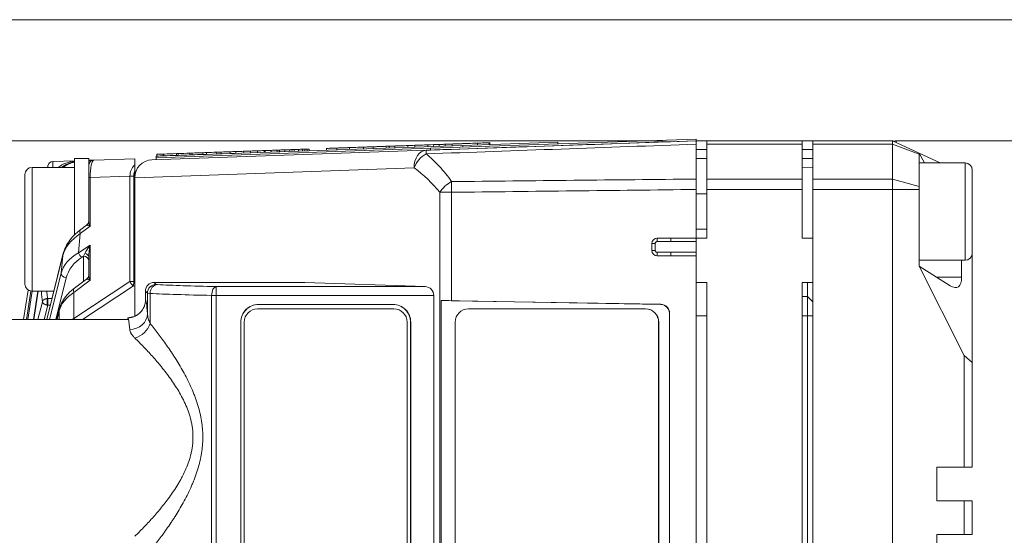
# Model space of a CAD drawing. Header units: millimetres. Extents: x 4 to 836, y 3 to 589.
# Tile 68 of 93: x 471 to 526, y 467 to 496. Entities that reach past the tile are written whole.
import ezdxf

# ---------------------------------------------------------------- set-up
doc = ezdxf.new("R2010")
doc.units = ezdxf.units.MM
doc.layers.add('1', color=7, linetype='Continuous', true_color=0xffffff)
doc.layers.add('2', color=7, linetype='Continuous', true_color=0xffffff)
doc.styles.add('ideas_simplex', font='simplex.shx')
doc.dimstyles.get("Standard").update_dxf_attribs({"dimtxt": 0.18, "dimasz": 0.18, "dimexe": 0.18, "dimexo": 0.0625, "dimgap": 0.09, "dimtad": 0, "dimtih": 1, "dimtoh": 1, "dimdec": 4, "dimzin": 0, "dimdsep": 46, "dimtxsty": 'Standard', "dimcen": 0.09, "dimadec": 0, "dimazin": 0, "dimtfac": 1, "dimtdec": 4, "dimtofl": 0, "dimtmove": 0, "dimatfit": 3, "dimfxl": 1, "dimtolj": 1, "dimtzin": 0, "dimarcsym": 0})

# ---------------------------------------------------------------- blocks, each defined once
blk = doc.blocks.new('_U2')
at = {"layer": '1', "color": 152, "lineweight": 13}
for p, q in [((507.108102, 489.161092), (439.083077, 489.161092)), ((507.108102, 435.161092), (439.083077, 435.161092))]:
    blk.add_line(p, q, dxfattribs=at)
at = {"layer": '1', "color": 27, "lineweight": 13}
blk.add_line((441.083077, 489.161092), (441.083077, 435.161092), dxfattribs=at)
at = {"layer": '1', "color": 87, "lineweight": 25}
for p, q in [((439.583077, 470.748592), (433.958077, 470.748592)), ((433.958077, 470.748592), (433.958077, 469.248592)), ((439.583077, 469.248592), (439.583077, 470.748592)), ((433.958077, 455.073592), (433.958077, 453.573592)), ((439.583077, 453.573592), (439.583077, 455.073592)), ((433.958077, 453.573592), (439.583077, 453.573592))]:
    blk.add_line(p, q, dxfattribs=at)
at = {"layer": '1', "color": 27, "lineweight": 18}
for points in [[(441.083077, 489.161092), (441.612058, 486.161094), (440.554096, 486.16109)], [(441.083077, 435.161092), (440.554096, 438.16109), (441.612058, 438.161094)]]:
    blk.add_solid(points, dxfattribs=at)
at = {"layer": '1', "color": 87, "linetype": 'Continuous', "lineweight": 25, "char_height": 3, "attachment_point": 7, "rotation": 90, "line_spacing_factor": 1.204819, "style": 'ideas_simplex'}
for s, insert in [('\\W1.1692;2.126', (439.429577, 455.021092)), ('\\W1.0362;54', (432.117077, 459.476092))]:
    blk.add_mtext(s, dxfattribs=dict(at, insert=insert))

msp = doc.modelspace()

# ---------------------------------------------------------------- linework, layer by layer
at = {"layer": '1', "color": 251, "linetype": 'Continuous', "lineweight": 18}
msp.add_line((584.958, 496.008), (450.562, 496.008), dxfattribs=at)
at = {"layer": '1', "color": 7, "linetype": 'Continuous', "lineweight": 18}
for p, q in [((481.161, 488.389), (495.835, 488.901)), ((495.835, 488.901), (501.206, 489.089)), ((495.835, 488.901), (495.839, 488.801)), ((501.206, 489.089), (501.209, 488.989)), ((478.52, 488.297), (478.554, 488.298)), ((478.52, 488.297), (478.523, 488.197)), ((478.922, 488.311), (478.956, 488.312)), ((479.668, 488.337), (479.756, 488.34)), ((480.414, 488.363), (480.556, 488.368))]:
    msp.add_line(p, q, dxfattribs=at)
at = {"layer": '1', "color": 5, "linetype": 'Continuous', "lineweight": 18}
for p, q in [((488.714, 488.765), (488.718, 488.653)), ((489.441, 488.79), (489.445, 488.678)), ((490.225, 488.818), (490.229, 488.705)), ((490.765, 488.837), (490.769, 488.724)), ((491.495, 488.85), (491.498, 488.75)), ((491.681, 488.756), (491.678, 488.869)), ((491.992, 488.88), (491.996, 488.767)), ((492.727, 488.893), (492.731, 488.793)), ((493.079, 488.905), (493.078, 488.918)), ((493.126, 488.919), (493.13, 488.807)), ((493.856, 488.945), (493.86, 488.832)), ((494.189, 488.944), (494.193, 488.844)), ((494.844, 488.867), (494.84, 488.979)), ((495.228, 488.993), (495.232, 488.88)), ((496.667, 489.03), (496.67, 488.93)), ((497.367, 488.955), (497.363, 489.067)), ((488.133, 488.745), (488.137, 488.632))]:
    msp.add_line(p, q, dxfattribs=at)
at = {"layer": '1', "color": 18, "linetype": 'Continuous', "lineweight": 18}
for p, q in [((494.014, 488.738), (509.005, 489.261)), ((494.017, 488.638), (509.008, 489.161)), ((509.008, 489.161), (509.005, 489.261)), ((478.523, 488.197), (494.014, 488.738)), ((493.759, 488.629), (494.017, 488.638)), ((494.017, 488.638), (494.014, 488.738)), ((478.527, 488.097), (478.523, 488.197)), ((491.944, 479.661), (484.244, 479.661)), ((483.494, 478.911), (483.494, 445.411)), ((492.694, 445.411), (492.694, 478.911))]:
    msp.add_line(p, q, dxfattribs=at)
at = {"layer": '1', "color": 5, "linetype": 'Continuous', "lineweight": 13}
for p, q in [((494.5, 488.955), (494.504, 488.855)), ((497.314, 489.053), (497.318, 488.953))]:
    msp.add_line(p, q, dxfattribs=at)
at = {"layer": '1', "color": 9, "linetype": 'Continuous', "lineweight": 18}
for p, q in [((509.608, 489.161), (509.008, 489.161)), ((509.608, 488.969), (509.608, 489.161)), ((509.608, 489.161), (515.008, 489.161)), ((509.608, 487), (509.608, 488.969)), ((515.608, 489.161), (515.008, 489.161)), ((515.008, 489.161), (515.008, 488.969)), ((515.008, 487), (515.008, 488.969)), ((515.608, 488.969), (515.608, 489.161)), ((515.608, 489.161), (520.108, 489.161)), ((515.608, 487), (515.608, 488.969)), ((521.608, 488.462), (520.108, 489.161)), ((520.108, 488.969), (520.108, 489.161)), ((520.108, 487), (520.108, 488.969)), ((521.608, 488.462), (521.608, 488.404)), ((521.608, 488.462), (522.789, 487.911)), ((521.608, 488.462), (521.91, 487.911)), ((521.608, 488.404), (521.608, 486.587)), ((473.908, 487.661), (471.508, 487.661)), ((474.708, 488.161), (473.908, 488.161)), ((473.908, 484.161), (473.908, 488.161)), ((474.708, 487.771), (474.708, 488.161)), ((509.608, 488.161), (509.008, 488.161)), ((515.608, 488.161), (515.008, 488.161)), ((471.108, 487.261), (471.108, 482.974)), ((509.608, 486.41), (509.608, 487)), ((515.008, 487), (515.008, 486.41)), ((515.608, 486.41), (515.608, 487)), ((520.108, 486.41), (520.108, 487)), ((521.608, 486.587), (521.608, 486.41)), ((509.608, 483.661), (509.608, 486.41)), ((515.008, 483.661), (515.008, 486.41)), ((515.608, 486.41), (515.608, 437.912)), ((520.108, 437.912), (520.108, 486.41)), ((521.608, 486.41), (521.608, 482.067)), ((473.908, 483.825), (473.908, 484.161)), ((509.608, 483.661), (509.008, 483.661)), ((509.008, 483.661), (509.008, 481.161)), ((515.608, 483.661), (515.008, 483.661)), ((471.108, 482.974), (471.108, 481.061)), ((524.608, 482.811), (524.608, 476.628)), ((524.002, 482.411), (524.002, 481.449)), ((523.353, 480.972), (521.608, 482.067)), ((524.146, 477.034), (521.608, 482.067)), ((509.608, 481.161), (509.008, 481.161)), ((509.608, 443.161), (509.608, 481.161)), ((515.008, 443.161), (515.008, 481.161)), ((515.608, 481.161), (515.008, 481.161)), ((515.308, 480.361), (515.308, 481.161)), ((471.508, 480.661), (472.737, 480.661)), ((515.308, 480.361), (515.008, 480.361)), ((515.608, 480.061), (515.308, 480.361)), ((515.308, 479.261), (515.308, 480.361)), ((515.308, 445.061), (515.308, 479.261)), ((524.146, 477.034), (524.608, 476.628)), ((524.146, 470.711), (524.146, 477.034)), ((524.608, 476.628), (524.608, 470.711)), ((522.608, 468.811), (522.608, 470.711)), ((524.146, 470.711), (522.608, 470.711)), ((524.608, 470.711), (524.146, 470.711)), ((522.608, 468.811), (524.146, 468.811)), ((524.146, 468.811), (524.608, 468.811)), ((524.146, 466.911), (524.146, 468.811)), ((524.608, 468.811), (524.608, 466.911)), ((522.608, 465.011), (522.608, 466.911)), ((524.146, 466.911), (522.608, 466.911)), ((524.608, 466.911), (524.146, 466.911))]:
    msp.add_line(p, q, dxfattribs=at)
at = {"layer": '1', "color": 252, "linetype": 'Continuous', "lineweight": 18}
for p, q in [((509.008, 487), (509.008, 488.969)), ((478.273, 488.088), (493.759, 488.629)), ((515.608, 487.633), (515.008, 487.654)), ((477.308, 487.078), (477.308, 487.088)), ((477.308, 487.078), (477.308, 479.258)), ((509.008, 486.41), (509.008, 483.661)), ((509.608, 486.161), (509.008, 486.161)), ((509.008, 484.161), (509.608, 484.161)), ((506.508, 482.961), (506.508, 483.361)), ((506.808, 483.661), (507.576, 483.661)), ((507.576, 483.661), (509.008, 483.661)), ((507.576, 482.661), (506.808, 482.661)), ((509.008, 482.661), (507.576, 482.661)), ((509.008, 443.161), (509.008, 481.161)), ((494.614, 444.193), (494.614, 480.129)), ((494.614, 480.129), (507.011, 479.913)), ((507.018, 479.92), (495.206, 480.126)), ((496.152, 479.661), (506.146, 479.661)), ((506.146, 479.661), (506.153, 479.661)), ((507.502, 479.414), (507.502, 444.908)), ((507.509, 444.902), (507.509, 479.421)), ((495.402, 445.411), (495.402, 478.911)), ((506.895, 478.911), (506.895, 445.411)), ((506.902, 478.911), (506.902, 445.411))]:
    msp.add_line(p, q, dxfattribs=at)
at = {"layer": '1', "color": 9, "linetype": 'Continuous', "lineweight": 13}
for p, q in [((515.008, 488.969), (509.608, 488.969)), ((520.108, 488.969), (515.608, 488.969)), ((521.608, 488.404), (520.108, 488.969)), ((509.008, 488.661), (509.608, 488.661)), ((515.008, 488.661), (515.608, 488.661)), ((471.508, 482.82), (471.508, 487.661)), ((509.608, 487), (515.008, 487)), ((515.608, 487), (520.108, 487)), ((521.608, 486.587), (520.108, 487)), ((515.008, 486.41), (509.608, 486.41)), ((520.108, 486.41), (515.608, 486.41)), ((521.608, 486.41), (520.108, 486.41)), ((471.508, 480.661), (471.508, 482.82)), ((522.594, 481.449), (524.002, 481.449)), ((515.308, 479.261), (515.008, 479.261)), ((515.608, 479.261), (515.308, 479.261))]:
    msp.add_line(p, q, dxfattribs=at)
at = {"layer": '1', "color": 27, "linetype": 'Continuous', "lineweight": 18}
for p, q in [((577.808, 489.161), (520.308, 489.161)), ((472.391, 487.661), (472.404, 487.738)), ((472.689, 487.991), (473.908, 488.033)), ((474.708, 488.061), (474.998, 488.071)), ((474.708, 487.088), (474.708, 487.771)), ((474.998, 488.071), (477.308, 488.152)), ((477.308, 488.152), (477.308, 487.805)), ((474.708, 484.587), (474.708, 487.088)), ((477.308, 487.403), (477.308, 487.088)), ((474.587, 484.392), (474.268, 484.155)), ((473.253, 482.733), (472.339, 479.061)), ((474.708, 481.536), (474.708, 482.603)), ((474.587, 481.34), (473.908, 480.836)), ((486.906, 481.161), (478.411, 481.161)), ((486.906, 481.161), (493.713, 480.923)), ((471.029, 479.061), (471.293, 480.724)), ((471.433, 480.668), (471.192, 479.061)), ((471.857, 480.661), (471.616, 479.061)), ((477.912, 480.161), (477.912, 480.661)), ((494.194, 443.899), (494.194, 480.423)), ((491.894, 479.913), (484.296, 479.913)), ((491.894, 479.906), (484.296, 479.906)), ((473.046, 479.627), (472.905, 479.061)), ((476.911, 479.061), (468.382, 479.061)), ((476.911, 479.061), (476.911, 479.161)), ((483.293, 478.911), (483.293, 445.411)), ((483.3, 478.911), (483.3, 445.411)), ((492.887, 445.409), (492.887, 478.914)), ((492.894, 445.409), (492.894, 478.914))]:
    msp.add_line(p, q, dxfattribs=at)
at = {"layer": '1', "color": 27, "linetype": 'Continuous', "lineweight": 13}
for p, q in [((520.308, 489.161), (520.308, 489.068)), ((474.796, 487.088), (474.708, 487.088)), ((477.038, 487.167), (474.796, 487.088)), ((474.796, 487.088), (474.796, 484.331)), ((477.038, 481.203), (477.038, 487.167)), ((477.038, 487.167), (477.251, 487.167)), ((477.251, 487.167), (477.251, 481.203)), ((474.796, 484.331), (474.235, 483.914)), ((474.235, 483.914), (474.133, 482.832)), ((474.133, 482.832), (474.796, 483.268)), ((474.796, 483.268), (474.796, 481.279)), ((473.247, 482.686), (472.345, 479.061)), ((473.153, 481.686), (473.247, 482.686)), ((474.419, 482.642), (474.334, 482.586)), ((474.419, 481.215), (474.419, 482.642)), ((472.49, 479.061), (473.153, 481.686)), ((473.439, 481.415), (472.845, 479.061)), ((474.796, 481.279), (473.875, 480.595)), ((473.875, 479.122), (477.038, 481.203)), ((477.038, 481.203), (477.251, 481.203)), ((477.24, 480.957), (477.251, 481.203)), ((477.251, 481.203), (477.308, 481.2)), ((478.411, 481.161), (478.527, 481.045)), ((471.436, 480.668), (471.194, 479.061)), ((471.279, 479.061), (471.522, 480.661)), ((471.835, 480.661), (471.592, 479.061)), ((471.859, 480.661), (471.619, 479.061)), ((473.875, 480.595), (473.875, 479.122)), ((477.24, 480.957), (474.357, 479.061)), ((477.308, 480.954), (477.24, 480.957)), ((478.028, 480.545), (477.912, 480.661)), ((478.028, 479.394), (478.028, 480.545)), ((478.173, 480.537), (478.173, 478.837)), ((481.65, 480.423), (481.903, 480.423)), ((481.65, 443.899), (481.65, 480.423)), ((481.903, 480.923), (493.713, 480.923)), ((481.903, 480.423), (481.903, 480.923)), ((494.194, 480.423), (481.903, 480.423)), ((481.903, 480.423), (481.903, 443.899)), ((471.841, 479.061), (472.094, 480.062)), ((472.4, 479.87), (472.196, 479.061)), ((472.4, 480.248), (472.636, 480.255)), ((472.539, 479.866), (472.4, 479.87)), ((484.296, 479.906), (484.296, 479.913)), ((491.894, 479.906), (491.894, 479.913)), ((473.041, 479.554), (472.919, 479.061)), ((473.041, 479.061), (473.041, 479.554))]:
    msp.add_line(p, q, dxfattribs=at)
at = {"layer": '1', "color": 163, "linetype": 'Continuous', "lineweight": 18}
for p, q in [((478.55, 488.398), (478.554, 488.298)), ((478.918, 488.411), (478.922, 488.311)), ((478.953, 488.412), (478.956, 488.312)), ((479.665, 488.437), (479.668, 488.337)), ((479.752, 488.44), (479.756, 488.34)), ((480.411, 488.463), (480.414, 488.363)), ((480.552, 488.468), (480.556, 488.368)), ((481.157, 488.489), (481.161, 488.389)), ((481.364, 488.496), (481.368, 488.396)), ((481.915, 488.515), (481.919, 488.415)), ((482.189, 488.525), (482.193, 488.425)), ((482.687, 488.542), (482.691, 488.442)), ((483.015, 488.554), (483.018, 488.454)), ((483.459, 488.569), (483.463, 488.469)), ((483.84, 488.582), (483.843, 488.482)), ((484.232, 488.596), (484.235, 488.496)), ((484.623, 488.61), (484.627, 488.51)), ((484.665, 488.611), (484.669, 488.511)), ((485.004, 488.623), (485.007, 488.523)), ((485.342, 488.635), (485.346, 488.535)), ((485.47, 488.639), (485.473, 488.539)), ((485.49, 488.64), (485.494, 488.54)), ((485.776, 488.65), (485.779, 488.55)), ((486.061, 488.66), (486.064, 488.56)), ((486.189, 488.664), (486.193, 488.564)), ((486.316, 488.669), (486.319, 488.569)), ((486.548, 488.677), (486.551, 488.577)), ((486.78, 488.685), (486.783, 488.585)), ((486.908, 488.69), (486.911, 488.59)), ((487.036, 488.694), (487.039, 488.594)), ((487.164, 488.698), (487.167, 488.599))]:
    msp.add_line(p, q, dxfattribs=at)
at = {"layer": '1', "color": 252, "linetype": 'Continuous', "lineweight": 13}
for p, q in [((493.087, 487.629), (477.308, 487.078)), ((495.206, 486.25), (494.534, 486.25)), ((494.534, 438.072), (494.534, 486.25)), ((495.206, 486.25), (495.206, 480.126)), ((506.705, 483.361), (506.508, 483.361)), ((506.705, 483.361), (506.705, 482.961)), ((506.807, 483.463), (506.808, 483.661)), ((507.576, 483.461), (507.576, 483.661)), ((509.008, 483.461), (507.576, 483.461)), ((506.705, 482.961), (506.508, 482.961)), ((506.807, 482.859), (506.808, 482.661)), ((507.576, 482.861), (509.008, 482.861)), ((507.576, 482.861), (507.576, 482.661)), ((507.011, 479.913), (507.018, 479.92)), ((507.509, 479.421), (507.502, 479.414)), ((506.902, 478.911), (506.895, 478.911))]:
    msp.add_line(p, q, dxfattribs=at)
at = {"layer": '1', "color": 251, "linetype": 'Continuous', "lineweight": 13}
msp.add_line((509.608, 479.26), (509.008, 479.26), dxfattribs=at)
at = {"layer": '1', "color": 27, "linetype": 'Continuous', "lineweight": 18}
for centre, radius, start, end in [((520.308, 488.961), 0.2, 90, 125.872), ((472.7, 487.691), 0.3, 92, 171), ((475.008, 487.771), 0.3, 92, 180), ((474.408, 484.633), 0.3, 302.6554, 0), ((474.408, 481.581), 0.3, 302.6554, 0), ((484.296, 478.912), 1.001, 90, 180.0209), ((484.296, 478.912), 0.994, 90, 180.0281), ((491.894, 478.914), 0.999, 359.9721, 90), ((491.894, 478.914), 0.992, 359.9719, 90)]:
    msp.add_arc(centre, radius, start, end, dxfattribs=at)
at = {"layer": '1', "color": 9, "linetype": 'Continuous', "lineweight": 18}
for centre, start, end in [((471.508, 487.261), 90, 180), ((471.508, 481.061), 180, 270)]:
    msp.add_arc(centre, 0.4, start, end, dxfattribs=at)
at = {"layer": '1', "color": 252, "linetype": 'Continuous', "lineweight": 18}
for centre, radius, start, end in [((478.308, 487.088), 1, 92, 180), ((506.808, 483.361), 0.3, 90, 180), ((506.808, 482.961), 0.3, 180, 270)]:
    msp.add_arc(centre, radius, start, end, dxfattribs=at)
at = {"layer": '1', "color": 18, "linetype": 'Continuous', "lineweight": 18}
for centre, start, end in [((484.244, 478.911), 90, 180), ((491.944, 478.911), 0, 90)]:
    msp.add_arc(centre, 0.75, start, end, dxfattribs=at)
at = {"layer": '1', "color": 252, "linetype": 'Continuous', "lineweight": 13}
for centre, major_axis, ratio, start_param, end_param in [((493.794, 487.629), (0.035, -0.999), 0.706891, 3.141593, 4.687709), ((493.794, 487.629), (-0.585, -0.811), 0.629764, 4.040123, 5.139183), ((493.794, 487.629), (0.035, -0.999), 0.011831, 3.141593, 3.794893), ((488.772, 481.661), (7.367, 0), 0.99939, 0.672925, 0.945109), ((495.241, 486.25), (-0.782, -0.624), 0.529088, 4.35424, 5.298143), ((495.241, 486.25), (0.012, -1), 0.034897, 4.060942, 4.711977)]:
    msp.add_ellipse(centre, major_axis=major_axis, ratio=ratio, start_param=start_param, end_param=end_param, dxfattribs=at)
at = {"layer": '1', "color": 27, "linetype": 'Continuous', "lineweight": 13}
for centre, major_axis, ratio, start_param, end_param in [((472.7, 487.691), (-0.296, 0.047), 0.49948, 0, 0.499489), ((472.7, 487.691), (-0.01, 0.3), 0.060338, 0, 1.667847), ((475.008, 487.771), (0.582, 0.02), 0.515554, 1.570796, 2.094727), ((475.008, 487.071), (0.009, -1), 0.211935, 3.147017, 4.693133), ((478.24, 487.184), (1.202, 0.042), 0.831726, 2.429492, 3.116912), ((478.24, 487.184), (0.99, 0.035), 0.706891, 2.774239, 3.116912), ((474.408, 483.885), (0.215, 0.517), 0.179539, 6.224986, 6.575113), ((474.408, 484.587), (-0.3, 0), 0.919568, 2.392797, 3.141593), ((475.008, 484.331), (0.388, -0.083), 0.13042, 3.377338, 4.162736), ((475.008, 484.331), (0.265, -0.346), 0.403982, 3.626829, 4.412227), ((476.229, 482.564), (3.018, 0.421), 0.653782, 2.198014, 2.870907), ((474.447, 483.914), (0.179, -0.241), 0.626002, 3.141598, 4.277116), ((475.008, 483.268), (0.541, 0.66), 0.194741, 1.728932, 2.514331), ((475.008, 483.268), (0.223, 0.939), 0.214071, 1.621477, 2.406875), ((476.111, 481.32), (3.007, -0.015), 0.665515, 2.292379, 2.965272), ((474.345, 482.832), (0.165, -0.251), 0.641183, 4.313379, 5.439671), ((474.408, 482.874), (0.206, 0.477), 0.213451, 4.29955, 4.640444), ((474.408, 482.396), (-0.3, 0), 0.819152, 3.141593, 4.677482), ((474.408, 482.603), (-0.3, 0), 0.669801, 3.141593, 4.419012), ((476.101, 481.074), (2.708, 0.085), 0.747925, 2.25766, 2.930553), ((473.45, 481.661), (0.291, -0.073), 0.813646, 3.342716, 4.879859), ((474.408, 481.536), (-0.3, 0), 0.919568, 2.392797, 3.141593), ((475.008, 481.279), (0.265, -0.346), 0.403982, 3.626829, 4.412227), ((474.408, 480.833), (0.215, 0.517), 0.179539, 6.224986, 6.57513), ((475.008, 481.279), (0.388, -0.083), 0.13042, 3.377338, 4.162736), ((477.251, 481.203), (0.165, -0.251), 0.641183, 4.313379, 5.439671), ((478.527, 480.545), (0.354, 0.354), 0.998783, 0.786007, 2.355586), ((478.6, 480.537), (-0.029, -0.499), 0.85348, 3.208612, 4.761242), ((479.027, 481.046), (0.5, 0), 0.034921, 3.176499, 3.689033), ((486.712, 481.209), (9.5, 0), 0.034921, 3.689033, 4.181678), ((472.681, 484.172), (0.389, 4.61), 0.116516, 2.446381, 2.681235), ((475.996, 479.339), (2.998, 0.19), 0.628654, 2.316271, 2.927136), ((474.087, 480.595), (0.179, -0.241), 0.626002, 3.141615, 4.277116), ((479.027, 480.546), (1, 0), 0.01746, 3.176499, 3.689033), ((486.712, 480.709), (10, 0), 0.033175, 3.689033, 4.181678), ((481.903, 480.423), (-0.01, -0.5), 0.506068, 3.182067, 4.72276), ((477.91, 472.411), (0, -7.75), 0.034921, 2.693011, 3.137089), ((477.028, 479.394), (-0.997, -0.072), 0.900618, 1.505546, 3.061206), ((475.996, 477.704), (2.998, -0.19), 0.628654, 2.396118, 2.443527), ((474.087, 479.122), (0.165, -0.251), 0.641183, 4.313379, 4.539851), ((476.911, 472.411), (0, -6.75), 0.040094, 2.693011, 3.141593), ((477.319, 478.837), (-0.742, -0.671), 0.740007, 0.981103, 2.256665)]:
    msp.add_ellipse(centre, major_axis=major_axis, ratio=ratio, start_param=start_param, end_param=end_param, dxfattribs=at)
at = {"layer": '1', "color": 27, "linetype": 'Continuous', "lineweight": 18}
for centre, major_axis, ratio, start_param, end_param in [((474.16, 486.041), (0, -2), 1, 3.267759, 3.767923), ((474.254, 486.044), (1.463, 1.452), 0.943902, 0.991435, 1.392315), ((474.366, 486.048), (1.567, 1.354), 0.94297, 1.115726, 1.464481), ((473.544, 482.661), (0.291, -0.073), 0.80794, 3.141586, 3.339982), ((478.412, 480.661), (0.354, -0.354), 0.998783, 2.356803, 3.926382), ((493.695, 480.423), (0, -0.5), 0.998473, 1.570796, 3.106686), ((473.337, 479.554), (0.291, -0.073), 0.807933, 3.14158, 3.440715)]:
    msp.add_ellipse(centre, major_axis=major_axis, ratio=ratio, start_param=start_param, end_param=end_param, dxfattribs=at)
at = {"layer": '1', "color": 9, "linetype": 'Continuous', "lineweight": 18}
msp.add_ellipse((522.847, 482.863), major_axis=(0.937, -1.974), ratio=0.341999, start_param=5.79051, end_param=6.907708, dxfattribs=at)
at = {"layer": '1', "color": 252, "linetype": 'Continuous', "lineweight": 18}
for centre, major_axis, ratio, start_param, end_param in [((495.241, 480.09), (1, -0.019), 0.034915, 1.606356, 2.249654), ((507.001, 479.413), (0.428, 0.26), 0.997308, 5.738019, 7.288937), ((507.008, 479.419), (0.428, 0.26), 0.997308, 5.738019, 7.288937), ((496.152, 478.911), (0, -0.75), 0.999391, 3.141593, 4.712389), ((506.146, 478.911), (0, -0.75), 0.999391, 1.570796, 3.141593), ((506.153, 478.911), (0, 0.75), 0.999391, 4.712389, 6.283185)]:
    msp.add_ellipse(centre, major_axis=major_axis, ratio=ratio, start_param=start_param, end_param=end_param, dxfattribs=at)
at = {"layer": '1', "color": 5, "linetype": 'Continuous', "lineweight": 18}
for points, knots in [([(489.441, 488.778), (489.129, 488.767), (488.816, 488.756), (488.504, 488.745), (488.438, 488.743), (488.364, 488.74), (488.297, 488.738), (488.259, 488.737), (488.221, 488.735), (488.184, 488.734), (488.15, 488.733), (488.133, 488.732), (488.133, 488.732)], [0, 0, 0, 0, 0.721271, 0.721271, 0.721271, 0.848963, 0.848963, 0.848963, 0.935566, 0.935566, 0.935566, 1, 1, 1, 1]), ([(489.441, 488.778), (489.32, 488.774), (489.199, 488.77), (489.078, 488.765), (489.006, 488.763), (488.936, 488.76), (488.872, 488.758), (488.836, 488.757), (488.8, 488.756), (488.764, 488.754), (488.731, 488.753), (488.715, 488.753), (488.715, 488.753)], [0, 0, 0, 0, 0.485913, 0.485913, 0.485913, 0.724454, 0.724454, 0.724454, 0.882072, 0.882072, 0.882072, 1, 1, 1, 1]), ([(490.244, 488.806), (490.17, 488.803), (490.097, 488.801), (490.023, 488.798), (489.858, 488.793), (489.724, 488.788), (489.487, 488.78), (489.442, 488.778), (489.441, 488.778)], [0, 0, 0, 0, 0.250857, 0.250857, 0.250857, 0.724454, 0.724454, 1, 1, 1, 1]), ([(491.678, 488.856), (491.679, 488.856), (491.631, 488.854), (491.532, 488.851), (491.218, 488.84), (490.905, 488.829), (490.591, 488.818), (490.531, 488.816), (490.455, 488.813), (490.385, 488.811), (490.349, 488.81), (490.313, 488.808), (490.277, 488.807), (490.242, 488.806), (490.225, 488.805), (490.225, 488.805)], [0, 0, 0, 0, 0.144603, 0.144603, 0.144603, 0.782041, 0.782041, 0.782041, 0.883593, 0.883593, 0.883593, 0.947526, 0.947526, 0.947526, 1, 1, 1, 1]), ([(491.495, 488.85), (491.374, 488.845), (491.253, 488.841), (491.133, 488.837), (491.067, 488.835), (490.993, 488.832), (490.926, 488.83), (490.889, 488.829), (490.853, 488.827), (490.816, 488.826), (490.781, 488.825), (490.764, 488.824), (490.766, 488.824)], [0, 0, 0, 0, 0.500224, 0.500224, 0.500224, 0.729402, 0.729402, 0.729402, 0.880565, 0.880565, 0.880565, 1, 1, 1, 1]), ([(491.988, 488.867), (491.89, 488.863), (491.788, 488.86), (491.68, 488.856), (491.618, 488.854), (491.556, 488.852), (491.495, 488.85)], [0, 0, 0, 0, 0.564288, 0.564288, 0.564288, 1, 1, 1, 1]), ([(492.727, 488.893), (492.605, 488.888), (492.482, 488.884), (492.36, 488.88), (492.285, 488.877), (492.217, 488.875), (492.157, 488.873), (492.118, 488.871), (492.079, 488.87), (492.041, 488.869), (492.007, 488.868), (491.991, 488.867), (491.992, 488.867)], [0, 0, 0, 0, 0.458271, 0.458271, 0.458271, 0.700604, 0.700604, 0.700604, 0.877903, 0.877903, 0.877903, 1, 1, 1, 1]), ([(493.856, 488.932), (493.738, 488.928), (493.619, 488.924), (493.5, 488.92), (493.451, 488.918), (493.372, 488.915), (493.297, 488.913), (493.258, 488.911), (493.219, 488.91), (493.18, 488.909), (493.145, 488.907), (493.127, 488.907), (493.127, 488.907)], [0, 0, 0, 0, 0.58073, 0.58073, 0.58073, 0.772946, 0.772946, 0.772946, 0.900161, 0.900161, 0.900161, 1, 1, 1, 1]), ([(494.84, 488.967), (494.842, 488.967), (494.826, 488.966), (494.794, 488.965), (494.769, 488.964), (494.744, 488.963), (494.719, 488.962), (494.658, 488.96), (494.585, 488.958), (494.5, 488.955)], [0, 0, 0, 0, 0.246724, 0.246724, 0.246724, 0.478042, 0.478042, 0.478042, 1, 1, 1, 1]), ([(495.956, 489.005), (495.956, 489.005), (495.937, 489.005), (495.902, 489.004), (495.877, 489.003), (495.852, 489.002), (495.827, 489.001), (495.754, 488.998), (495.679, 488.996), (495.619, 488.994), (495.331, 488.984), (495.08, 488.975), (494.808, 488.965)], [0, 0, 0, 0, 0.086851, 0.086851, 0.086851, 0.157318, 0.157318, 0.157318, 0.323585, 0.323585, 0.323585, 1, 1, 1, 1]), ([(496.667, 489.03), (496.311, 489.018), (495.955, 489.005), (495.599, 488.993), (495.533, 488.991), (495.459, 488.988), (495.392, 488.986), (495.355, 488.984), (495.317, 488.983), (495.279, 488.982), (495.245, 488.981), (495.228, 488.98), (495.229, 488.98)], [0, 0, 0, 0, 0.745945, 0.745945, 0.745945, 0.861851, 0.861851, 0.861851, 0.940642, 0.940642, 0.940642, 1, 1, 1, 1]), ([(497.314, 489.053), (497.289, 489.052), (497.263, 489.051), (497.237, 489.05), (497.172, 489.048), (497.097, 489.045), (497.031, 489.043), (496.909, 489.039), (496.788, 489.035), (496.667, 489.03)], [0, 0, 0, 0, 0.127562, 0.127562, 0.127562, 0.401794, 0.401794, 0.401794, 1, 1, 1, 1])]:
    msp.add_open_spline(points, degree=3, knots=knots, dxfattribs=at)
for points in [[(493.127, 488.907), (492.993, 488.902), (492.86, 488.897), (492.727, 488.893)], [(494.5, 488.955), (494.075, 488.94), (493.858, 488.932), (493.856, 488.932)], [(494.326, 488.949), (494.326, 488.949), (494.281, 488.947), (494.189, 488.944)], [(497.364, 489.055), (497.363, 489.055), (497.346, 489.054), (497.314, 489.053)]]:
    msp.add_open_spline(points, degree=3, dxfattribs=at)
at = {"layer": '1', "color": 252, "linetype": 'Continuous', "lineweight": 18}
msp.add_open_spline([(493.759, 488.629), (498.842, 488.806), (503.925, 488.984), (509.008, 489.161)], degree=3, dxfattribs=at)
at = {"layer": '1', "color": 252, "linetype": 'Continuous', "lineweight": 13}
for points in [[(509.008, 488.969), (503.925, 488.787), (498.842, 488.605), (493.759, 488.423)], [(495.206, 486.856), (499.807, 486.905), (504.407, 486.953), (509.008, 487)], [(509.008, 486.41), (504.407, 486.358), (499.807, 486.305), (495.206, 486.25)], [(507.576, 483.461), (507.32, 483.461), (507.064, 483.462), (506.807, 483.463)], [(506.807, 482.859), (507.064, 482.86), (507.32, 482.861), (507.576, 482.861)]]:
    msp.add_open_spline(points, degree=3, dxfattribs=at)
at = {"layer": '1', "color": 252, "linetype": 'Continuous', "lineweight": 18}
for points in [[(509.008, 489.161), (509.008, 489.161), (509.008, 489.153), (509.008, 489.128), (509.008, 489.095), (509.008, 489.055), (509.008, 489), (509.008, 488.969)], [(509.008, 487), (509.008, 486.957), (509.008, 486.868), (509.008, 486.771), (509.008, 486.67), (509.008, 486.568), (509.008, 486.463), (509.008, 486.41)]]:
    msp.add_open_spline(points, degree=3, knots=[0, 0, 0, 0, 0.25, 0.5, 0.5, 0.75, 1, 1, 1, 1], dxfattribs=at)
at = {"layer": '1', "color": 9, "linetype": 'Continuous', "lineweight": 18}
msp.add_open_spline([(520.108, 489.161), (520.108, 489.161), (520.116, 489.157), (520.138, 489.147), (520.142, 489.145), (520.153, 489.14), (520.159, 489.137), (520.178, 489.129), (520.193, 489.122), (520.21, 489.114)], degree=3, knots=[0, 0, 0, 0, 0.5, 0.5, 0.625, 0.625, 0.75, 0.75, 1, 1, 1, 1], dxfattribs=at)
at = {"layer": '1', "color": 163, "linetype": 'Continuous', "lineweight": 18}
for points in [[(478.55, 488.398), (478.673, 488.402), (478.796, 488.406), (478.918, 488.411)], [(478.554, 488.298), (478.676, 488.302), (478.799, 488.306), (478.922, 488.311)], [(478.918, 488.411), (478.93, 488.411), (478.941, 488.411), (478.953, 488.412)], [(478.922, 488.311), (478.933, 488.311), (478.945, 488.311), (478.956, 488.312)], [(478.953, 488.412), (479.19, 488.42), (479.427, 488.428), (479.665, 488.437)], [(478.956, 488.312), (479.194, 488.32), (479.431, 488.328), (479.668, 488.337)], [(479.665, 488.437), (479.694, 488.438), (479.723, 488.439), (479.752, 488.44)], [(479.668, 488.337), (479.697, 488.338), (479.727, 488.339), (479.756, 488.34)], [(479.752, 488.44), (479.972, 488.447), (480.191, 488.455), (480.411, 488.463)], [(479.756, 488.34), (479.975, 488.347), (480.195, 488.355), (480.414, 488.363)], [(480.411, 488.463), (480.458, 488.464), (480.505, 488.466), (480.552, 488.468)], [(480.414, 488.363), (480.461, 488.364), (480.509, 488.366), (480.556, 488.368)], [(480.552, 488.468), (480.754, 488.475), (480.956, 488.482), (481.157, 488.489)], [(480.556, 488.368), (480.757, 488.375), (480.959, 488.382), (481.161, 488.389)], [(481.157, 488.489), (481.226, 488.491), (481.295, 488.494), (481.364, 488.496)], [(481.161, 488.389), (481.23, 488.391), (481.299, 488.394), (481.368, 488.396)], [(481.364, 488.496), (481.548, 488.502), (481.732, 488.509), (481.915, 488.515)], [(481.915, 488.515), (482.007, 488.518), (482.098, 488.522), (482.189, 488.525)], [(481.919, 488.415), (482.01, 488.418), (482.102, 488.422), (482.193, 488.425)], [(482.189, 488.525), (482.355, 488.531), (482.521, 488.536), (482.687, 488.542)], [(482.687, 488.542), (482.796, 488.546), (482.906, 488.55), (483.015, 488.554)], [(482.691, 488.442), (482.8, 488.446), (482.909, 488.45), (483.018, 488.454)], [(483.015, 488.554), (483.163, 488.559), (483.311, 488.564), (483.459, 488.569)], [(483.459, 488.569), (483.586, 488.574), (483.713, 488.578), (483.84, 488.582)], [(483.84, 488.582), (483.97, 488.587), (484.101, 488.591), (484.232, 488.596)], [(484.232, 488.596), (484.362, 488.601), (484.493, 488.605), (484.623, 488.61)], [(484.623, 488.61), (484.637, 488.61), (484.651, 488.611), (484.665, 488.611)], [(484.665, 488.611), (484.778, 488.615), (484.891, 488.619), (485.004, 488.623)], [(485.004, 488.623), (485.116, 488.627), (485.229, 488.631), (485.342, 488.635)], [(485.342, 488.635), (485.385, 488.636), (485.427, 488.638), (485.47, 488.639)], [(485.47, 488.639), (485.477, 488.64), (485.484, 488.64), (485.49, 488.64)], [(485.49, 488.64), (485.585, 488.643), (485.681, 488.647), (485.776, 488.65)], [(485.776, 488.65), (485.871, 488.653), (485.966, 488.657), (486.061, 488.66)], [(486.061, 488.66), (486.104, 488.661), (486.146, 488.663), (486.189, 488.664)], [(486.189, 488.664), (486.231, 488.666), (486.273, 488.667), (486.316, 488.669)], [(486.316, 488.669), (486.393, 488.672), (486.47, 488.674), (486.548, 488.677)], [(486.548, 488.677), (486.625, 488.68), (486.702, 488.682), (486.78, 488.685)], [(486.78, 488.685), (486.823, 488.687), (486.865, 488.688), (486.908, 488.69)], [(486.908, 488.69), (486.951, 488.691), (486.993, 488.692), (487.036, 488.694)], [(487.036, 488.694), (487.078, 488.695), (487.121, 488.697), (487.164, 488.698)]]:
    msp.add_open_spline(points, degree=3, dxfattribs=at)
at = {"layer": '1', "color": 252, "linetype": 'Continuous', "lineweight": 13}
for points, knots in [([(493.759, 488.423), (493.89, 488.315), (494.019, 488.202), (494.271, 487.965), (494.394, 487.841), (494.636, 487.58), (494.754, 487.444), (494.985, 487.159), (495.097, 487.011), (495.206, 486.856)], [0, 0, 0, 0, 0.25, 0.25, 0.5, 0.5, 0.75, 0.75, 1, 1, 1, 1]), ([(506.807, 483.463), (506.8, 483.463), (506.794, 483.462), (506.781, 483.46), (506.774, 483.458), (506.762, 483.453), (506.756, 483.45), (506.745, 483.442), (506.739, 483.438), (506.73, 483.429), (506.726, 483.424), (506.718, 483.412), (506.715, 483.406), (506.71, 483.394), (506.708, 483.388), (506.705, 483.375), (506.705, 483.368), (506.705, 483.361)], [0, 0, 0, 0, 0.125, 0.125, 0.25, 0.25, 0.375, 0.375, 0.5, 0.5, 0.625, 0.625, 0.75, 0.75, 0.875, 0.875, 1, 1, 1, 1]), ([(506.705, 482.961), (506.705, 482.954), (506.705, 482.948), (506.708, 482.935), (506.71, 482.928), (506.715, 482.916), (506.718, 482.91), (506.726, 482.899), (506.73, 482.894), (506.739, 482.884), (506.745, 482.88), (506.756, 482.873), (506.762, 482.869), (506.774, 482.864), (506.78, 482.862), (506.794, 482.86), (506.8, 482.859), (506.807, 482.859)], [0, 0, 0, 0, 0.125, 0.125, 0.25, 0.25, 0.375, 0.375, 0.5, 0.5, 0.625, 0.625, 0.75, 0.75, 0.875, 0.875, 1, 1, 1, 1])]:
    msp.add_open_spline(points, degree=3, knots=knots, dxfattribs=at)
at = {"layer": '1', "color": 27, "linetype": 'Continuous', "lineweight": 18}
for points, knots in [([(477.308, 487.805), (477.308, 487.793), (477.308, 487.78), (477.308, 487.752), (477.308, 487.737), (477.308, 487.713), (477.308, 487.705), (477.308, 487.689), (477.308, 487.664), (477.308, 487.638), (477.308, 487.603), (477.308, 487.585), (477.308, 487.549), (477.308, 487.531), (477.308, 487.476), (477.308, 487.44), (477.308, 487.403)], [0, 0, 0, 0, 0.125, 0.125, 0.25, 0.25, 0.3125, 0.3125, 0.375, 0.5, 0.5, 0.625, 0.625, 0.75, 0.75, 1, 1, 1, 1]), ([(474.268, 484.155), (474.195, 484.101), (473.995, 483.939), (473.708, 483.643), (473.445, 483.258), (473.312, 482.947), (473.262, 482.769), (473.253, 482.733)], [0, 0, 0, 0, 0.134797, 0.392747, 0.659473, 0.931618, 1, 1, 1, 1]), ([(473.908, 480.836), (473.84, 480.785), (473.654, 480.634), (473.392, 480.355), (473.168, 480), (473.077, 479.751), (473.046, 479.627)], [0, 0, 0, 0, 0.149048, 0.433243, 0.725524, 1, 1, 1, 1]), ([(472.4, 480.248), (472.4, 480.247), (472.4, 480.245), (472.399, 480.241), (472.399, 480.238), (472.398, 480.234), (472.398, 480.23), (472.398, 480.226), (472.397, 480.222), (472.397, 480.217), (472.397, 480.213), (472.396, 480.208), (472.396, 480.203), (472.396, 480.199), (472.395, 480.194), (472.395, 480.188), (472.395, 480.183), (472.395, 480.178), (472.394, 480.173), (472.394, 480.167), (472.394, 480.161), (472.394, 480.156), (472.394, 480.15), (472.393, 480.144), (472.393, 480.139), (472.393, 480.133), (472.393, 480.127), (472.393, 480.121), (472.393, 480.115), (472.393, 480.109), (472.393, 480.103), (472.393, 480.098), (472.393, 480.092), (472.392, 480.086), (472.392, 480.08), (472.392, 480.074), (472.392, 480.066), (472.392, 480.056), (472.393, 480.044), (472.393, 480.031), (472.393, 480.018), (472.393, 480.006), (472.393, 479.993), (472.394, 479.981), (472.394, 479.968), (472.395, 479.956), (472.395, 479.944), (472.396, 479.932), (472.396, 479.92), (472.397, 479.909), (472.398, 479.898), (472.398, 479.888), (472.399, 479.879), (472.4, 479.873), (472.4, 479.87)], [0, 0, 0, 0, 0.01571, 0.031336, 0.046877, 0.062333, 0.077705, 0.092994, 0.108197, 0.123317, 0.138353, 0.153305, 0.168173, 0.182957, 0.197657, 0.212274, 0.226807, 0.241256, 0.255622, 0.269905, 0.284105, 0.298221, 0.312254, 0.326204, 0.340071, 0.353855, 0.367557, 0.381175, 0.394711, 0.408164, 0.421535, 0.434823, 0.448029, 0.461152, 0.474194, 0.487153, 0.50003, 0.526623, 0.553564, 0.580855, 0.608496, 0.636488, 0.664832, 0.693528, 0.722576, 0.751978, 0.781735, 0.811846, 0.842313, 0.873135, 0.904315, 0.935852, 0.967747, 1, 1, 1, 1]), ([(476.911, 479.161), (476.915, 479.161), (476.919, 479.161), (476.927, 479.161), (476.931, 479.161), (476.944, 479.162), (476.968, 479.163), (476.993, 479.164), (477.042, 479.169), (477.075, 479.174), (477.123, 479.184), (477.139, 479.187), (477.171, 479.195), (477.187, 479.2), (477.234, 479.214), (477.295, 479.236), (477.369, 479.271), (477.412, 479.295), (477.44, 479.312), (477.454, 479.321), (477.522, 479.367), (477.572, 479.408), (477.642, 479.477), (477.664, 479.501), (477.695, 479.54), (477.705, 479.553), (477.725, 479.579), (477.734, 479.592), (477.78, 479.66), (477.81, 479.718), (477.842, 479.793), (477.848, 479.809), (477.859, 479.84), (477.864, 479.855), (477.878, 479.903), (477.886, 479.934), (477.905, 480.03), (477.912, 480.095), (477.912, 480.161)], [0, 0, 0, 0, 0.007812, 0.007812, 0.015625, 0.015625, 0.03125, 0.0625, 0.0625, 0.125, 0.125, 0.15625, 0.15625, 0.1875, 0.1875, 0.25, 0.3125, 0.34375, 0.34375, 0.375, 0.375, 0.5, 0.5, 0.5625, 0.5625, 0.59375, 0.59375, 0.625, 0.625, 0.75, 0.75, 0.78125, 0.78125, 0.8125, 0.8125, 0.875, 0.875, 1, 1, 1, 1])]:
    msp.add_open_spline(points, degree=3, knots=knots, dxfattribs=at)
at = {"layer": '1', "color": 27, "linetype": 'Continuous', "lineweight": 13}
for points, knots in [([(472.339, 480.657), (472.342, 480.626), (472.345, 480.596), (472.359, 480.446), (472.373, 480.34), (472.39, 480.248)], [0, 0, 0, 0, 0.196545, 0.196545, 1, 1, 1, 1]), ([(472.094, 480.062), (472.094, 480.064), (472.095, 480.068), (472.097, 480.074), (472.099, 480.079), (472.101, 480.084), (472.103, 480.089), (472.105, 480.094), (472.107, 480.098), (472.109, 480.102), (472.111, 480.106), (472.113, 480.11), (472.116, 480.113), (472.118, 480.116), (472.12, 480.119), (472.121, 480.122), (472.123, 480.124), (472.125, 480.127), (472.13, 480.134), (472.14, 480.146), (472.156, 480.161), (472.173, 480.175), (472.189, 480.186), (472.204, 480.196), (472.218, 480.203), (472.233, 480.211), (472.248, 480.217), (472.263, 480.223), (472.279, 480.229), (472.294, 480.233), (472.31, 480.237), (472.326, 480.241), (472.342, 480.244), (472.358, 480.246), (472.374, 480.247), (472.384, 480.248), (472.39, 480.248)], [0, 0, 0, 0, 0.021733, 0.042583, 0.062553, 0.081642, 0.099852, 0.117183, 0.133635, 0.149209, 0.163906, 0.177726, 0.190669, 0.202737, 0.213929, 0.224245, 0.233687, 0.242255, 0.249948, 0.319016, 0.383672, 0.443951, 0.499888, 0.541969, 0.583386, 0.624154, 0.66429, 0.703812, 0.742736, 0.781081, 0.818863, 0.856102, 0.892816, 0.929023, 0.964745, 1, 1, 1, 1]), ([(472.363, 479.875), (472.36, 479.875), (472.354, 479.877), (472.346, 479.878), (472.337, 479.88), (472.329, 479.882), (472.32, 479.884), (472.312, 479.887), (472.304, 479.889), (472.295, 479.891), (472.287, 479.894), (472.279, 479.897), (472.271, 479.9), (472.262, 479.903), (472.254, 479.906), (472.246, 479.91), (472.238, 479.913), (472.231, 479.917), (472.223, 479.921), (472.215, 479.925), (472.208, 479.929), (472.201, 479.933), (472.193, 479.937), (472.186, 479.942), (472.18, 479.946), (472.17, 479.953), (472.157, 479.963), (472.142, 479.976), (472.129, 479.99), (472.12, 480.002), (472.114, 480.01), (472.111, 480.015), (472.107, 480.021), (472.104, 480.028), (472.101, 480.035), (472.098, 480.044), (472.095, 480.053), (472.094, 480.059), (472.094, 480.062)], [0, 0, 0, 0, 0.019084, 0.038296, 0.05764, 0.07712, 0.096738, 0.116498, 0.136405, 0.15646, 0.176668, 0.197031, 0.217553, 0.238236, 0.259084, 0.280099, 0.301285, 0.322643, 0.344177, 0.36589, 0.387783, 0.40986, 0.432122, 0.454573, 0.477214, 0.500047, 0.556429, 0.61691, 0.681513, 0.750255, 0.769518, 0.792196, 0.81829, 0.8478, 0.880726, 0.917068, 0.956826, 1, 1, 1, 1]), ([(472.363, 479.875), (472.358, 479.898), (472.355, 479.928), (472.353, 479.997), (472.354, 480.035), (472.359, 480.109), (472.364, 480.146), (472.372, 480.192), (472.377, 480.212), (472.382, 480.229), (472.386, 480.239), (472.388, 480.244), (472.39, 480.248)], [0, 0, 0, 0, 0.25, 0.25, 0.5, 0.5, 0.75, 0.75, 0.875, 0.9375, 0.9375, 1, 1, 1, 1]), ([(478.173, 478.837), (478.152, 478.885), (478.113, 478.98), (478.083, 479.075), (478.065, 479.145), (478.059, 479.168), (478.049, 479.214), (478.045, 479.237), (478.034, 479.306), (478.029, 479.35), (478.028, 479.394)], [0, 0, 0, 0, 0.25, 0.5, 0.5, 0.625, 0.625, 0.75, 0.75, 1, 1, 1, 1]), ([(478.173, 478.837), (478.322, 478.656), (478.475, 478.463), (478.787, 478.054), (478.945, 477.838), (479.185, 477.496), (479.265, 477.38), (479.365, 477.23), (479.406, 477.17), (479.486, 477.048), (479.545, 476.955), (479.663, 476.769), (479.741, 476.642), (479.895, 476.385), (479.97, 476.253), (480.118, 475.986), (480.191, 475.85), (480.331, 475.573), (480.4, 475.432), (480.531, 475.143), (480.594, 474.996), (480.683, 474.769), (480.712, 474.693), (480.768, 474.538), (480.795, 474.461), (480.872, 474.226), (480.918, 474.068), (481, 473.747), (481.035, 473.585), (481.078, 473.337), (481.091, 473.254), (481.107, 473.129), (481.112, 473.087), (481.122, 473.003), (481.143, 472.792), (481.16, 472.414), (481.145, 472.078), (481.127, 471.868), (481.122, 471.826), (481.113, 471.742), (481.108, 471.7), (481.092, 471.575), (481.079, 471.491), (481.036, 471.244), (481.001, 471.082), (480.92, 470.762), (480.828, 470.447), (480.717, 470.141), (480.643, 469.952), (480.628, 469.914), (480.597, 469.839), (480.582, 469.801), (480.534, 469.69), (480.502, 469.616), (480.403, 469.398), (480.335, 469.256), (480.193, 468.977), (480.121, 468.84), (479.972, 468.572), (479.896, 468.44), (479.743, 468.182), (479.664, 468.055), (479.546, 467.868), (479.486, 467.776), (479.426, 467.684), (479.386, 467.624), (479.366, 467.594), (479.266, 467.444), (479.186, 467.327), (478.946, 466.985), (478.787, 466.769), (478.475, 466.359), (478.322, 466.166), (478.173, 465.985)], [0, 0, 0, 0, 0.0625, 0.0625, 0.125, 0.125, 0.15625, 0.15625, 0.164062, 0.171875, 0.1875, 0.1875, 0.21875, 0.21875, 0.25, 0.25, 0.28125, 0.28125, 0.3125, 0.3125, 0.34375, 0.34375, 0.359375, 0.359375, 0.375, 0.375, 0.40625, 0.40625, 0.4375, 0.4375, 0.453125, 0.453125, 0.460937, 0.460937, 0.46875, 0.5, 0.53125, 0.53125, 0.539062, 0.539062, 0.546875, 0.546875, 0.5625, 0.5625, 0.59375, 0.59375, 0.625, 0.65625, 0.65625, 0.664062, 0.664062, 0.671875, 0.671875, 0.6875, 0.6875, 0.71875, 0.71875, 0.75, 0.75, 0.78125, 0.78125, 0.8125, 0.8125, 0.828125, 0.835937, 0.835937, 0.84375, 0.84375, 0.875, 0.875, 0.9375, 0.9375, 1, 1, 1, 1]), ([(477.319, 478.008), (477.276, 478.05), (477.237, 478.091), (477.169, 478.174), (477.139, 478.216), (477.108, 478.267), (477.102, 478.278), (477.091, 478.298), (477.085, 478.308), (477.071, 478.338), (477.062, 478.358), (477.04, 478.417), (477.031, 478.456), (477.028, 478.493)], [0, 0, 0, 0, 0.25, 0.25, 0.5, 0.5, 0.5625, 0.5625, 0.625, 0.625, 0.75, 0.75, 1, 1, 1, 1]), ([(477.319, 466.814), (477.476, 466.966), (477.638, 467.127), (477.969, 467.47), (478.138, 467.651), (478.393, 467.937), (478.479, 468.035), (478.608, 468.187), (478.651, 468.238), (478.737, 468.341), (478.779, 468.393), (478.907, 468.551), (478.992, 468.659), (479.16, 468.878), (479.242, 468.99), (479.406, 469.219), (479.486, 469.336), (479.643, 469.576), (479.719, 469.699), (479.831, 469.889), (479.867, 469.952), (479.921, 470.05), (479.939, 470.082), (479.974, 470.148), (479.991, 470.181), (480.077, 470.348), (480.141, 470.484), (480.26, 470.76), (480.315, 470.901), (480.411, 471.188), (480.453, 471.335), (480.506, 471.561), (480.521, 471.637), (480.542, 471.753), (480.548, 471.792), (480.559, 471.869), (480.564, 471.908), (480.587, 472.102), (480.605, 472.413), (480.587, 472.724), (480.564, 472.919), (480.559, 472.957), (480.547, 473.035), (480.528, 473.151), (480.505, 473.265), (480.452, 473.491), (480.41, 473.639), (480.312, 473.928), (480.257, 474.07), (480.182, 474.244), (480.167, 474.279), (480.135, 474.348), (480.119, 474.382), (480.071, 474.484), (480.037, 474.552), (479.935, 474.75), (479.863, 474.878), (479.716, 475.129), (479.639, 475.251), (479.483, 475.49), (479.403, 475.606), (479.241, 475.835), (479.158, 475.946), (478.991, 476.165), (478.906, 476.272), (478.778, 476.43), (478.736, 476.482), (478.65, 476.586), (478.607, 476.637), (478.478, 476.788), (478.393, 476.886), (478.137, 477.172), (477.969, 477.353), (477.638, 477.695), (477.476, 477.857), (477.319, 478.008)], [0, 0, 0, 0, 0.0625, 0.0625, 0.125, 0.125, 0.15625, 0.15625, 0.171875, 0.171875, 0.1875, 0.1875, 0.21875, 0.21875, 0.25, 0.25, 0.28125, 0.28125, 0.3125, 0.3125, 0.328125, 0.328125, 0.335938, 0.335938, 0.34375, 0.34375, 0.375, 0.375, 0.40625, 0.40625, 0.4375, 0.4375, 0.453125, 0.453125, 0.460938, 0.460938, 0.46875, 0.46875, 0.5, 0.53125, 0.53125, 0.539063, 0.539063, 0.546875, 0.5625, 0.5625, 0.59375, 0.59375, 0.625, 0.625, 0.632813, 0.632813, 0.640625, 0.640625, 0.65625, 0.65625, 0.6875, 0.6875, 0.71875, 0.71875, 0.75, 0.75, 0.78125, 0.78125, 0.8125, 0.8125, 0.828125, 0.828125, 0.84375, 0.84375, 0.875, 0.875, 0.9375, 0.9375, 1, 1, 1, 1])]:
    msp.add_open_spline(points, degree=3, knots=knots, dxfattribs=at)
for points, degree in [([(472.4, 479.87), (472.387, 479.871), (472.375, 479.873), (472.363, 479.875)], 3), ([(472.39, 480.248), (472.393, 480.248), (472.397, 480.248), (472.4, 480.248)], 3), ([(483.3, 478.911), (483.293, 478.911)], 1), ([(492.886, 478.914), (492.889, 478.914), (492.891, 478.914), (492.893, 478.914)], 3)]:
    msp.add_open_spline(points, degree=degree, dxfattribs=at)
at = {"layer": '2', "color": 252, "linetype": 'Continuous', "lineweight": 18}
for p, q in [((524.208, 487.911), (521.608, 487.911)), ((524.608, 487.511), (524.608, 482.811)), ((521.608, 482.411), (524.208, 482.411))]:
    msp.add_line(p, q, dxfattribs=at)
at = {"layer": '2', "color": 252, "linetype": 'Continuous', "lineweight": 13}
msp.add_line((524.208, 487.911), (524.208, 482.411), dxfattribs=at)
at = {"layer": '2', "color": 252, "linetype": 'Continuous', "lineweight": 18}
for centre, start, end in [((524.208, 487.511), 0, 90), ((524.208, 482.811), 270, 0)]:
    msp.add_arc(centre, 0.4, start, end, dxfattribs=at)

# ---------------------------------------------------------------- dimensions: what is measured, and where the dimension line sits
at = {"layer": '1', "color": 87, "linetype": 'Continuous', "lineweight": 25}
dim = msp.add_linear_dim(base=(441.083, 435.161), p1=(509.608, 489.161), p2=(509.608, 435.161), angle=90, text='<>\\P[\\C87;{\\H1.00x;\\Fsimplex.shx;2.126\\Fsimplex.shx;}\\C87; ]', dimstyle='Standard', override={"dimtxt": 3, "dimasz": 3, "dimexe": 2, "dimexo": 2.5, "dimgap": 1.5, "dimtad": 1, "dimtih": 0, "dimtoh": 0, "dimdec": 2, "dimlfac": 1, "dimzin": 8, "dimdsep": 44, "dimlunit": 2, "dimtxsty": 'ideas_simplex', "dimsah": 1, "dimse1": 0, "dimse2": 0, "dimsd1": 0, "dimsd2": 0, "dimclrd": 27, "dimclre": 152, "dimclrt": 87, "dimtol": 0, "dimtm": -0.1, "dimtfac": 0.5, "dimtdec": 2, "dimtofl": 1, "dimtmove": 0, "dimtzin": 8, "dimlwd": 13, "dimlwe": 13}, dxfattribs=at)
dim.commit()
dim.dimension.update_dxf_attribs({"geometry": '_U2', "text_midpoint": (441.083, 462.161), "dimtype": 160})

doc.saveas('drawing.dxf')
